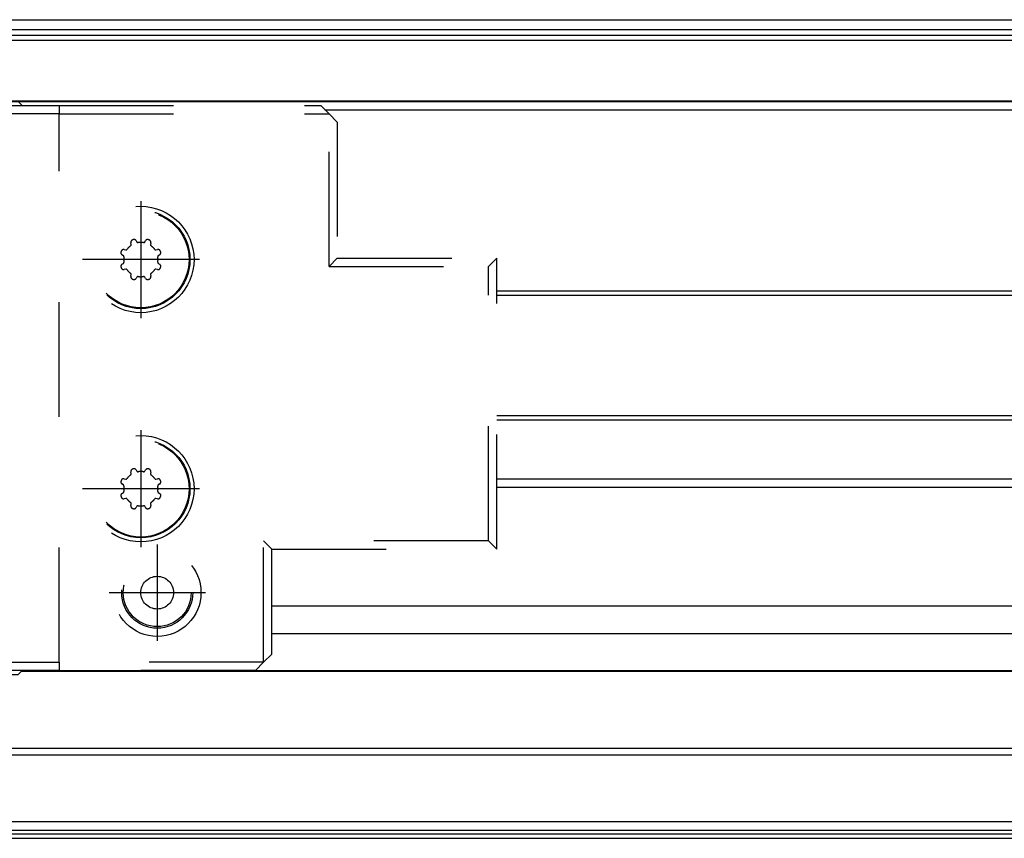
# Model space of a CAD drawing. Header units: millimetres. Extents: x -235 to 4016, y -109 to 485.
# Tile 25 of 44: x 358 to 418, y 337 to 387. Entities that reach past the tile are written whole.
import ezdxf

# ---------------------------------------------------------------- set-up
doc = ezdxf.new("R2010")
doc.units = ezdxf.units.MM
doc.linetypes.add('DASHED', pattern=[15, 7, -8])
doc.linetypes.add('DOT_CENTER', pattern=[14, 12, -1, 0, -1])
doc.layers.add('1', color=7, linetype='Continuous')

# ---------------------------------------------------------------- blocks, each defined once
blk = doc.blocks.new('Li-28_PERFIL__43', base_point=(-67.57254104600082, 337.1000034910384))
at = {"color": 7, "linetype": 'Continuous'}
for p, q in [((273.2598123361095, 387.1029444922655), (477.4274589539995, 387.1029444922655)), ((273.2712036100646, 387.0858566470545), (477.4274589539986, 387.0858566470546)), ((477.4274589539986, 386.4818603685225), (273.6738677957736, 386.4818603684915)), ((273.8906657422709, 386.1566634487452), (477.4274589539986, 386.1566634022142)), ((477.4274589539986, 385.831734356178), (274.1072851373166, 385.8317343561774)), ((477.4274589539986, 382.1205082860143), (273.2734820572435, 382.1205082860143)), ((357.9274589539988, 382.102944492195), (477.4274589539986, 382.1029444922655)), ((376.6781488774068, 381.6029444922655), (464.4274589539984, 381.6029444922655)), ((387.1731500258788, 370.5359571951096), (464.4274589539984, 370.5359571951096)), ((387.1731500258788, 370.2859571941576), (464.4274589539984, 370.2859571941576)), ((387.1731500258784, 362.919931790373), (464.4274589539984, 362.919931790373)), ((387.1731500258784, 362.6699317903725), (464.4274589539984, 362.6699317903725)), ((464.4274589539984, 359.0412138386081), (387.1731500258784, 359.0412138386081)), ((387.1731500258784, 358.541213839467), (464.4274589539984, 358.541213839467)), ((464.4274589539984, 351.2748473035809), (373.4274589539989, 351.2748473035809)), ((373.4274589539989, 349.6065085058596), (464.4274589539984, 349.6065085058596)), ((464.4274589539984, 347.2873380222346), (358.1152879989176, 347.2907735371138)), ((464.4274589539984, 347.3201804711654), (358.1446949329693, 347.3201804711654)), ((274.9274589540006, 342.6014736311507), (464.4274589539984, 342.605462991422)), ((464.4274589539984, 342.1719908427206), (274.6411370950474, 342.1719908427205)), ((464.4274589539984, 338.1029435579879), (273.9264790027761, 338.1029435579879)), ((357.077458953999, 337.6000856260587), (388.0524589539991, 337.6000856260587)), ((388.0524589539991, 337.6000856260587), (390.9274589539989, 337.6003029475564)), ((390.9274589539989, 337.6003029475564), (393.8024589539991, 337.6000856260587)), ((393.8024589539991, 337.6000856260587), (394.7274589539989, 337.600516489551)), ((394.7274589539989, 337.600516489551), (402.7274589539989, 337.6005164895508)), ((402.7274589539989, 337.6005164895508), (457.4485267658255, 337.6029435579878)), ((477.4274589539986, 337.3529435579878), (274.4264790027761, 337.3529435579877)), ((348.7274589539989, 337.1000034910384), (394.7274589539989, 337.1000034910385)), ((394.7274589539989, 337.1000034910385), (477.4274589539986, 337.1029435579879))]:
    blk.add_line(p, q, dxfattribs=at)
at = {"color": 2, "linetype": 'DASHED'}
blk.add_line((464.4274589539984, 347.3070422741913), (358.1299605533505, 347.3054460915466), dxfattribs=at)
blk = doc.blocks.new('CABEZA_1__44', base_point=(283.4253044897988, 347.1029444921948))
at = {"color": 2, "linetype": 'DASHED'}
for p, q in [((283.9253044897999, 381.3529444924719), (284.4253044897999, 381.8529444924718)), ((284.4253044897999, 381.8529444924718), (296.4263817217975, 381.8529444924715)), ((296.4263817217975, 381.8529444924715), (298.6774589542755, 381.8529444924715)), ((296.4263817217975, 381.3529444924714), (296.4263817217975, 381.8529444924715)), ((298.9274589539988, 382.1029444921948), (298.6774589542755, 381.8529444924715)), ((298.6774589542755, 381.8529444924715), (318.177458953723, 381.8529444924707)), ((298.9274589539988, 382.1029444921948), (305.3658937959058, 382.1029444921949)), ((305.3658937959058, 382.1029444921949), (311.4890241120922, 382.102944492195)), ((311.4890241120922, 382.102944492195), (317.9274589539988, 382.1029444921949)), ((318.177458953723, 381.8529444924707), (317.9274589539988, 382.1029444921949)), ((318.177458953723, 381.8529444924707), (338.6774589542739, 381.85294449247)), ((338.9274589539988, 382.102944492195), (338.6774589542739, 381.85294449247)), ((338.6774589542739, 381.85294449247), (358.1774589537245, 381.8529444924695)), ((338.9274589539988, 382.102944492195), (345.3658937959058, 382.1029444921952)), ((345.3658937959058, 382.1029444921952), (351.4890241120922, 382.1029444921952)), ((351.4890241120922, 382.1029444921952), (357.9274589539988, 382.102944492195)), ((358.1774589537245, 381.8529444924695), (357.9274589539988, 382.102944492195)), ((358.1774589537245, 381.8529444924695), (360.4253044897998, 381.8529444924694)), ((360.4253044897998, 381.8529444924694), (376.4281488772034, 381.8529444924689)), ((360.4253044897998, 381.8529444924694), (360.4253044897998, 381.3529444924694)), ((376.4281488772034, 381.8529444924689), (376.9281488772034, 381.3529444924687)), ((283.4253044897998, 380.8529444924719), (283.9253044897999, 381.3529444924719)), ((296.4263817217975, 381.3529444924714), (283.9253044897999, 381.3529444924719)), ((283.9253044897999, 381.3529444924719), (283.9253044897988, 347.8529444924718)), ((296.4263817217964, 347.8529444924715), (296.4263817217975, 381.3529444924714)), ((360.4253044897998, 381.3529444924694), (296.4263817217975, 381.3529444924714)), ((360.4253044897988, 347.8529444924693), (360.4253044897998, 381.3529444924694)), ((360.4253044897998, 381.3529444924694), (376.9281488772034, 381.3529444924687)), ((377.4281488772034, 380.8529444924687), (376.9281488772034, 381.3529444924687)), ((376.9281488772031, 372.0357888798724), (376.9281488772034, 381.3529444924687)), ((283.4253044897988, 348.3529444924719), (283.4253044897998, 380.8529444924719)), ((377.4281488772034, 380.8529444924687), (377.4281488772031, 372.5357888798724)), ((364.8360812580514, 373.3747427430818), (364.8144055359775, 373.4725156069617)), ((365.1363296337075, 373.6058609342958), (365.1901384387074, 373.5213980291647)), ((365.6604705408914, 373.5213980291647), (365.7142793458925, 373.6058609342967)), ((366.0362034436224, 373.4725156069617), (366.0145277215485, 373.3747427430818)), ((364.3568509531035, 372.6881105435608), (364.2723880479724, 372.7419193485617)), ((364.4057333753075, 373.0638434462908), (364.5035062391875, 373.0421677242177)), ((366.3471027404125, 373.0421677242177), (366.4448756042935, 373.0638434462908)), ((366.5782209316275, 372.7419193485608), (366.4937580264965, 372.6881105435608)), ((377.4281488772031, 372.5357888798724), (376.9281488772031, 372.0357888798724)), ((377.4281488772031, 372.5357888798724), (387.1731500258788, 372.535788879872)), ((387.1731500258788, 372.535788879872), (386.6731500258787, 372.035788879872)), ((387.1731500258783, 354.770100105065), (387.1731500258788, 372.535788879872)), ((291.1374068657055, 371.9058609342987), (291.1912156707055, 371.8213980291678)), ((291.6615477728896, 371.8213980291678), (291.7153565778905, 371.9058609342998)), ((364.2723880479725, 372.1639696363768), (364.3568509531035, 372.2177784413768)), ((366.4937580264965, 372.2177784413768), (366.5782209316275, 372.1639696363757)), ((376.9281488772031, 372.0357888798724), (386.6731500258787, 372.035788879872)), ((386.6731500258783, 355.270100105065), (386.6731500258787, 372.035788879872)), ((290.4068106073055, 371.3638434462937), (290.5045834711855, 371.3421677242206)), ((290.8371584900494, 371.6747427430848), (290.8154827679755, 371.7725156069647)), ((292.0372806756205, 371.7725156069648), (292.0156049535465, 371.6747427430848)), ((292.3481799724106, 371.3421677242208), (292.4459528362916, 371.3638434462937)), ((364.5035062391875, 371.8637212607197), (364.4057333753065, 371.8420455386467)), ((364.8144055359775, 371.4333733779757), (364.8360812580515, 371.5311462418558)), ((365.1901384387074, 371.3844909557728), (365.1363296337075, 371.3000280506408)), ((365.7142793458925, 371.3000280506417), (365.6604705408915, 371.3844909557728)), ((366.0145277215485, 371.5311462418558), (366.0362034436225, 371.4333733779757)), ((366.4448756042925, 371.8420455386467), (366.3471027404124, 371.8637212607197)), ((290.3579281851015, 370.9881105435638), (290.2734652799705, 371.0419193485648)), ((292.5792981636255, 371.0419193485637), (292.4948352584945, 370.9881105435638)), ((290.2734652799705, 370.4639696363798), (290.3579281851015, 370.5177784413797)), ((290.5045834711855, 370.1637212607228), (290.4068106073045, 370.1420455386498)), ((292.4459528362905, 370.1420455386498), (292.3481799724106, 370.1637212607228)), ((292.4948352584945, 370.5177784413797), (292.5792981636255, 370.4639696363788)), ((290.8154827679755, 369.7333733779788), (290.8371584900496, 369.8311462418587)), ((291.1912156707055, 369.6844909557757), (291.1374068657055, 369.6000280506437)), ((291.7153565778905, 369.6000280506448), (291.6615477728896, 369.6844909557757)), ((292.0156049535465, 369.8311462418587), (292.0372806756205, 369.7333733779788)), ((364.8360812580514, 359.3747427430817), (364.8144055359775, 359.4725156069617)), ((365.1363296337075, 359.6058609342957), (365.1901384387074, 359.5213980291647)), ((365.6604705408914, 359.5213980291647), (365.7142793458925, 359.6058609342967)), ((366.0362034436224, 359.4725156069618), (366.0145277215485, 359.3747427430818)), ((364.3568509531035, 358.6881105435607), (364.2723880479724, 358.7419193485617)), ((364.4057333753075, 359.0638434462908), (364.5035062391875, 359.0421677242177)), ((366.3471027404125, 359.0421677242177), (366.4448756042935, 359.0638434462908)), ((366.5782209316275, 358.7419193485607), (366.4937580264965, 358.6881105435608)), ((364.2723880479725, 358.1639696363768), (364.3568509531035, 358.2177784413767)), ((366.4937580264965, 358.2177784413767), (366.5782209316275, 358.1639696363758)), ((290.8360812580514, 357.6747427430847), (290.8144055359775, 357.7725156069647)), ((291.1363296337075, 357.9058609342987), (291.1901384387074, 357.8213980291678)), ((291.6604705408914, 357.8213980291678), (291.7142793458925, 357.9058609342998)), ((292.0362034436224, 357.7725156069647), (292.0145277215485, 357.6747427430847)), ((364.5035062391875, 357.8637212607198), (364.4057333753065, 357.8420455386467)), ((364.8144055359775, 357.4333733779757), (364.8360812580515, 357.5311462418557)), ((366.0145277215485, 357.5311462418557), (366.0362034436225, 357.4333733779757)), ((366.4448756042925, 357.8420455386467), (366.3471027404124, 357.8637212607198)), ((290.3568509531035, 356.9881105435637), (290.2723880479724, 357.0419193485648)), ((290.4057333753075, 357.3638434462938), (290.5035062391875, 357.3421677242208)), ((292.3471027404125, 357.3421677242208), (292.4448756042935, 357.3638434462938)), ((292.5782209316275, 357.0419193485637), (292.4937580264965, 356.9881105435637)), ((365.1901384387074, 357.3844909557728), (365.1363296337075, 357.3000280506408)), ((365.7142793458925, 357.3000280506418), (365.6604705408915, 357.3844909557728)), ((290.2723880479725, 356.4639696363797), (290.3568509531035, 356.5177784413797)), ((292.4937580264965, 356.5177784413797), (292.5782209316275, 356.4639696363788)), ((290.5035062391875, 356.1637212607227), (290.4057333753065, 356.1420455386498)), ((290.8144055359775, 355.7333733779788), (290.8360812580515, 355.8311462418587)), ((291.1901384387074, 355.6844909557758), (291.1363296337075, 355.6000280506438)), ((291.7142793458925, 355.6000280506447), (291.6604705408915, 355.6844909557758)), ((292.0145277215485, 355.8311462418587), (292.0362034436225, 355.7333733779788)), ((292.4448756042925, 356.1420455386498), (292.3471027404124, 356.1637212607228)), ((372.9253044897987, 347.852944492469), (372.925304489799, 355.2701001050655)), ((372.925304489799, 355.2701001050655), (373.427458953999, 354.7701001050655)), ((386.6731500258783, 355.270100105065), (372.925304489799, 355.2701001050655)), ((387.1731500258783, 354.770100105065), (386.6731500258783, 355.270100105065)), ((373.427458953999, 348.6029444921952), (373.427458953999, 354.7701001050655)), ((373.427458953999, 354.7701001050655), (387.1731500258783, 354.770100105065)), ((373.4253044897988, 348.352944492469), (373.427458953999, 348.6029444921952)), ((283.9253044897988, 347.8529444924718), (283.4253044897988, 348.3529444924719)), ((283.9253044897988, 347.8529444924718), (284.4253044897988, 347.3529444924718)), ((296.4263817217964, 347.8529444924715), (283.9253044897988, 347.8529444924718)), ((296.4263817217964, 347.8529444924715), (296.4263817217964, 347.3529444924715)), ((296.4263817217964, 347.8529444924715), (360.4253044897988, 347.8529444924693)), ((372.9253044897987, 347.852944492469), (360.4253044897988, 347.8529444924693)), ((360.4253044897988, 347.8529444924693), (360.4253044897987, 347.3529444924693)), ((372.9253044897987, 347.852944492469), (372.4253044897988, 347.3529444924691)), ((372.9253044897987, 347.852944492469), (373.4253044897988, 348.352944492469)), ((284.4253044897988, 347.3529444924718), (296.4263817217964, 347.3529444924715)), ((298.6774589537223, 347.3529444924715), (296.4263817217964, 347.3529444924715)), ((318.177458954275, 347.3529444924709), (298.6774589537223, 347.3529444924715)), ((298.6774589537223, 347.3529444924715), (298.9274589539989, 347.1029444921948)), ((317.927458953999, 347.1029444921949), (318.177458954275, 347.3529444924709)), ((338.6774589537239, 347.3529444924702), (318.177458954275, 347.3529444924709)), ((338.6774589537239, 347.3529444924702), (338.927458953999, 347.102944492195)), ((358.1774589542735, 347.3529444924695), (338.6774589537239, 347.3529444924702)), ((358.1774589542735, 347.3529444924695), (357.927458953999, 347.1029444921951)), ((360.4253044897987, 347.3529444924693), (358.1774589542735, 347.3529444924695)), ((372.4253044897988, 347.3529444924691), (360.4253044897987, 347.3529444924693)), ((298.9274589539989, 347.1029444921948), (317.927458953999, 347.1029444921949)), ((338.927458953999, 347.102944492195), (357.927458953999, 347.1029444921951))]:
    blk.add_line(p, q, dxfattribs=at)
for centre, radius in [((290.4253044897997, 377.1029444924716), 2.6790185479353), ((290.4253044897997, 377.1029444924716), 2.171034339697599), ((290.4253044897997, 377.1029444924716), 2.074999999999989), ((290.4253044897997, 377.1029444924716), 0.9999999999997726), ((365.4253044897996, 372.4529444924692), 3.25), ((365.4253044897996, 372.4529444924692), 3), ((365.4253044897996, 372.4529444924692), 2.948945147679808), ((291.4263817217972, 370.7529444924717), 3.25), ((291.4263817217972, 370.7529444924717), 3), ((291.4263817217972, 370.7529444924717), 2.948945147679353), ((365.4253044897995, 358.4529444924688), 3.250000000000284), ((365.4253044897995, 358.4529444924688), 3.000000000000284), ((365.4253044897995, 358.4529444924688), 2.94894514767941), ((291.4253044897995, 356.7529444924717), 3.250000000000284), ((291.4253044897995, 356.7529444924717), 2.999999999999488), ((291.4253044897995, 356.7529444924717), 2.948945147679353), ((366.4253044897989, 352.1029444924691), 2.675000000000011), ((366.4253044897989, 352.1029444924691), 2.171031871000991), ((366.4253044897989, 352.1029444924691), 2.075000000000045), ((366.4253044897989, 352.1029444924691), 0.9999999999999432)]:
    blk.add_circle(centre, radius, dxfattribs=at)
for centre, radius, start, end in [((365.4253044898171, 372.4529444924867), 1.049999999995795, 125.9522396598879, 144.0477603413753), ((364.7677405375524, 373.3595919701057), 0.0700000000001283, 305.9522396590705, 0), ((364.9608499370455, 373.5049815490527), 0.1500000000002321, 113.8205556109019, 192.5000000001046), ((365.4253044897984, 372.4529444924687), 1.29999999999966, 111.1794443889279, 113.8205556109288), ((365.0098209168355, 373.5252659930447), 0.1500000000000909, 90, 111.1794443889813), ((365.0098209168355, 373.5252659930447), 0.149999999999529, 32.49999999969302, 90), ((365.2491758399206, 373.559009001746), 0.0700000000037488, 212.4999999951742, 279.0477603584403), ((365.4253044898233, 372.4529444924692), 1.04999999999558, 80.95223965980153, 99.04776034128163), ((365.6014331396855, 373.5590090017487), 0.0699999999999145, 260.9522396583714, 327.4999999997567), ((365.8407880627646, 373.5252659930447), 0.1499999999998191, 68.82055561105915, 147.5000000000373), ((365.4253044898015, 372.4529444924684), 1.299999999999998, 66.17944438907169, 68.82055561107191), ((365.8897590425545, 373.5049815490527), 0.1500000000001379, 45.0000000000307, 66.1794443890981), ((365.8897590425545, 373.5049815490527), 0.1499999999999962, 347.4999999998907, 45.0000000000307), ((366.0828684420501, 373.3595919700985), 0.0700000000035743, 179.9999999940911, 234.0477603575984), ((365.425304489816, 372.4529444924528), 1.049999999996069, 35.95223965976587, 54.04776034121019), ((364.3529829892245, 372.8684280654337), 0.1499999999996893, 158.8205556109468, 237.5000000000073), ((365.4253044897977, 372.4529444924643), 1.299999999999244, 156.1794443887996, 158.820555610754), ((364.3732674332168, 372.9173990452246), 0.1499999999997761, 135.0000000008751, 156.1794443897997), ((364.3732674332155, 372.9173990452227), 0.1500000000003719, 77.4999999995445, 135), ((364.3192399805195, 372.6290731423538), 0.0699999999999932, 0, 57.50000000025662), ((365.4253044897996, 372.4529444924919), 1.049999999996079, 170.9522396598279, 189.0477603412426), ((364.5186570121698, 373.1105084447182), 0.070000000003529, 257.4999999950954, 324.0477603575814), ((366.3319519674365, 373.1105084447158), 0.0700000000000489, 215.9522396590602, 282.5000000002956), ((366.4773415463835, 372.9173990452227), 0.1500000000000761, 23.82055561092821, 102.4999999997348), ((366.5313689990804, 372.6290731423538), 0.0699999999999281, 122.4999999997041, 180), ((365.4253044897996, 372.4529444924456), 1.049999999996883, 350.9522396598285, 9.04776034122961), ((366.4976259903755, 372.8684280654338), 0.1500000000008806, 302.499999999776, 0), ((365.4253044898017, 372.4529444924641), 1.300000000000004, 21.17944438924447, 23.82055561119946), ((366.4976259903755, 372.8684280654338), 0.1499999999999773, 0, 21.17944438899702), ((290.9619271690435, 371.8049815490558), 0.1500000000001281, 113.8205556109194, 192.5000000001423), ((291.4263817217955, 370.752944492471), 1.300000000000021, 111.1794443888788, 113.820555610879), ((291.0108981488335, 371.8252659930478), 0.1499999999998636, 90, 111.179444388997), ((291.0108981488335, 371.8252659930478), 0.1499999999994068, 32.49999999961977, 90), ((291.8418652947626, 371.8252659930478), 0.1499999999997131, 68.82055561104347, 147.500000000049), ((291.4263817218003, 370.7529444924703), 1.300000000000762, 66.17944438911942, 68.82055561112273), ((291.8908362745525, 371.8049815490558), 0.1500000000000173, 44.99999999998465, 66.17944438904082), ((291.8908362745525, 371.8049815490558), 0.1500000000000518, 347.4999999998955, 44.99999999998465), ((364.3529829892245, 372.0374609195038), 0.15000000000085, 122.4999999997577, 180), ((364.3529829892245, 372.0374609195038), 0.1500000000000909, 180, 201.1794443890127), ((365.4253044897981, 372.4529444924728), 1.299999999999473, 201.1794443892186, 203.8205556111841), ((364.3732674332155, 371.9884899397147), 0.149999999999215, 203.8205556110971, 282.5000000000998), ((364.3192399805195, 372.2768158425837), 0.0699999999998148, 302.4999999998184, 0), ((366.5313689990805, 372.2768158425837), 0.0699999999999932, 180, 237.5000000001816), ((366.4976259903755, 372.0374609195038), 0.1499999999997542, 338.820555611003, 57.50000000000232), ((366.4773415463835, 371.9884899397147), 0.1499999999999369, 315.0000000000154, 336.1794443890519), ((365.4253044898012, 372.4529444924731), 1.300000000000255, 336.1794443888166, 338.8205556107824), ((290.3743446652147, 371.2173990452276), 0.1499999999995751, 135.0000000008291, 156.1794443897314), ((290.3743446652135, 371.2173990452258), 0.1500000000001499, 77.4999999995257, 135.0000000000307), ((290.5197342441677, 371.4105084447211), 0.0700000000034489, 257.4999999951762, 324.0477603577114), ((291.4263817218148, 370.7529444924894), 1.049999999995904, 125.9522396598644, 144.0477603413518), ((290.7688177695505, 371.6595919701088), 0.0700000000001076, 305.9522396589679, 0), ((291.2502530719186, 371.8590090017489), 0.0700000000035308, 212.4999999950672, 279.0477603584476), ((291.4263817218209, 370.7529444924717), 1.049999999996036, 80.9522396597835, 99.04776034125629), ((291.6025103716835, 371.8590090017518), 0.0700000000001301, 260.9522396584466, 327.4999999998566), ((292.0839456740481, 371.6595919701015), 0.0700000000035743, 179.999999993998, 234.0477603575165), ((291.4263817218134, 370.7529444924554), 1.049999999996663, 35.9522396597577, 54.04776034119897), ((292.3330291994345, 371.4105084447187), 0.0700000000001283, 215.9522396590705, 282.5000000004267), ((292.4784187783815, 371.2173990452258), 0.1500000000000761, 23.82055561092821, 102.4999999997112), ((364.5186570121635, 371.7953805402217), 0.0699999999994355, 35.95223965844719, 102.5000000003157), ((365.4253044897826, 372.4529444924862), 1.04999999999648, 215.9522396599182, 234.0477603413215), ((364.7677405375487, 371.5462970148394), 0.0700000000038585, 359.9999999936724, 54.04776035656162), ((364.9608499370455, 371.4009074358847), 0.1500000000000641, 167.4999999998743, 224.999999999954), ((364.9608499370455, 371.4009074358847), 0.1499999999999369, 224.999999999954, 246.179444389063), ((365.0098209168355, 371.3806229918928), 0.1499999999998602, 248.8205556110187, 327.500000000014), ((365.2491758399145, 371.3468799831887), 0.0699999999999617, 80.95223965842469, 147.5000000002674), ((365.4253044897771, 372.4529444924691), 1.049999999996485, 260.9522396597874, 279.0477603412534), ((365.6014331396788, 371.3468799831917), 0.0700000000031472, 32.49999999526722, 99.04776035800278), ((365.8407880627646, 371.3806229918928), 0.1499999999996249, 212.4999999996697, 270), ((365.8897590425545, 371.4009074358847), 0.1500000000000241, 293.820555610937, 12.50000000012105), ((366.0828684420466, 371.5462970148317), 0.0699999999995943, 125.9522396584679, 180), ((365.4253044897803, 372.4529444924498), 1.04999999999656, 305.95223966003, 324.0477603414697), ((366.3319519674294, 371.795380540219), 0.0700000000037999, 77.49999999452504, 144.0477603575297), ((366.4773415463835, 371.9884899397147), 0.1500000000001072, 257.4999999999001, 315.0000000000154), ((290.3540602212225, 371.1684280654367), 0.1499999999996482, 158.8205556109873, 237.4999999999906), ((291.4263817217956, 370.7529444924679), 1.299999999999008, 156.1794443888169, 158.8205556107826), ((290.3203172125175, 370.9290731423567), 0.0699999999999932, 0, 57.50000000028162), ((291.4263817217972, 370.7529444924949), 1.049999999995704, 170.9522396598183, 189.0477603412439), ((292.5324462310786, 370.9290731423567), 0.0700000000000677, 122.4999999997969, 180), ((291.4263817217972, 370.7529444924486), 1.049999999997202, 350.9522396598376, 9.04776034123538), ((292.4987032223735, 371.1684280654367), 0.1500000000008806, 302.499999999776, 0), ((291.426381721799, 370.7529444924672), 1.300000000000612, 21.17944438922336, 23.8205556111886), ((292.4987032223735, 371.1684280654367), 0.1500000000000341, 0, 21.17944438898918), ((365.4253044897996, 372.4529444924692), 1.300000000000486, 246.1794443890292, 248.8205556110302), ((365.8407880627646, 371.3806229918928), 0.1500000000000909, 270, 291.1794443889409), ((365.4253044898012, 372.4529444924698), 1.300000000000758, 291.179444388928, 293.8205556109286), ((290.3540602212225, 370.3374609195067), 0.1500000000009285, 122.4999999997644, 180), ((290.3540602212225, 370.3374609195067), 0.1499999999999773, 180, 201.1794443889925), ((291.4263817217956, 370.7529444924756), 1.299999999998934, 201.1794443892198, 203.8205556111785), ((290.3743446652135, 370.2884899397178), 0.1499999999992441, 203.8205556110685, 282.5000000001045), ((290.3203172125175, 370.5768158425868), 0.0700000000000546, 302.4999999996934, 0), ((290.5197342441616, 370.0953805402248), 0.0699999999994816, 35.95223965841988, 102.5000000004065), ((291.4263817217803, 370.7529444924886), 1.049999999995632, 215.9522396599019, 234.0477603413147), ((291.4263817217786, 370.7529444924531), 1.049999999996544, 305.9522396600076, 324.0477603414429), ((292.3330291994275, 370.0953805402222), 0.070000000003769, 77.49999999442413, 144.047760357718), ((292.4784187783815, 370.2884899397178), 0.1500000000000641, 257.4999999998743, 315), ((292.5324462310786, 370.5768158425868), 0.0700000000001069, 180, 237.5000000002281), ((292.4987032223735, 370.3374609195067), 0.1499999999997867, 338.8205556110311, 57.50000000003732), ((292.4784187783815, 370.2884899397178), 0.1500000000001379, 315, 336.1794443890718), ((291.426381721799, 370.7529444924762), 1.300000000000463, 336.1794443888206, 338.820555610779), ((290.7688177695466, 369.8462970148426), 0.0700000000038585, 359.9999999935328, 54.04776035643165), ((290.9619271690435, 369.7009074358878), 0.1500000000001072, 167.4999999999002, 225.0000000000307), ((290.9619271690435, 369.7009074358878), 0.1500000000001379, 225.0000000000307, 246.1794443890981), ((291.4263817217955, 370.7529444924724), 1.299999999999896, 246.1794443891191, 248.8205556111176), ((291.0108981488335, 369.6806229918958), 0.1499999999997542, 248.8205556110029, 327.4999999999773), ((291.2502530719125, 369.6468799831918), 0.0700000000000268, 80.95223965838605, 147.5000000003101), ((291.4263817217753, 370.7529444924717), 1.049999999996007, 260.9522396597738, 279.0477603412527), ((291.6025103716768, 369.6468799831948), 0.0700000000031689, 32.49999999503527, 99.0477603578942), ((291.8418652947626, 369.6806229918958), 0.1499999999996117, 212.4999999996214, 270), ((291.8418652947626, 369.6806229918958), 0.1499999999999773, 270, 291.1794443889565), ((291.4263817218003, 370.752944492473), 1.300000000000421, 291.1794443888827, 293.8205556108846), ((291.8908362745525, 369.7009074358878), 0.150000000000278, 293.8205556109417, 12.50000000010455), ((292.0839456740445, 369.8462970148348), 0.0699999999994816, 125.9522396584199, 180), ((365.425304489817, 358.4529444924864), 1.049999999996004, 125.9522396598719, 144.0477603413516), ((364.7677405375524, 359.3595919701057), 0.0700000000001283, 305.9522396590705, 0), ((364.9608499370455, 359.5049815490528), 0.1500000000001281, 113.8205556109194, 192.5000000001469), ((365.4253044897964, 358.4529444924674), 1.300000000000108, 111.1794443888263, 113.8205556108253), ((365.0098209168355, 359.5252659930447), 0.1500000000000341, 90, 111.1794443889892), ((365.0098209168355, 359.5252659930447), 0.1499999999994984, 32.49999999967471, 90), ((365.2491758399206, 359.5590090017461), 0.0700000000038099, 212.4999999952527, 279.0477603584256), ((365.4253044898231, 358.4529444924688), 1.049999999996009, 80.9522396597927, 99.04776034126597), ((365.6014331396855, 359.5590090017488), 0.0700000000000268, 260.9522396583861, 327.4999999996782), ((365.8407880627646, 359.5252659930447), 0.1499999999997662, 68.82055561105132, 147.5000000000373), ((365.4253044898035, 358.4529444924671), 1.300000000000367, 66.17944438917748, 68.82055561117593), ((365.8897590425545, 359.5049815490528), 0.1500000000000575, 45, 66.17944438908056), ((365.8897590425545, 359.5049815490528), 0.1499999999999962, 347.4999999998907, 45), ((366.0828684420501, 359.3595919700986), 0.0700000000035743, 179.9999999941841, 234.0477603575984), ((365.4253044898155, 358.4529444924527), 1.049999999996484, 35.95223965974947, 54.04776034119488), ((364.3529829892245, 358.8684280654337), 0.1499999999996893, 158.8205556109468, 237.5000000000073), ((365.4253044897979, 358.4529444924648), 1.299999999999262, 156.1794443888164, 158.8205556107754), ((364.3732674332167, 358.9173990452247), 0.1499999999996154, 135.0000000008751, 156.1794443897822), ((364.3732674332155, 358.9173990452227), 0.1500000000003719, 77.4999999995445, 135), ((364.3192399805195, 358.6290731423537), 0.0699999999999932, 0, 57.50000000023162), ((364.5186570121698, 359.1105084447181), 0.070000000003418, 257.4999999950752, 324.0477603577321), ((366.3319519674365, 359.1105084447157), 0.0700000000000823, 215.9522396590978, 282.5000000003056), ((366.4773415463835, 358.9173990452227), 0.150000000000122, 23.82055561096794, 102.4999999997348), ((366.5313689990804, 358.6290731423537), 0.0699999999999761, 122.4999999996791, 180), ((366.4976259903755, 358.8684280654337), 0.1500000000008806, 302.499999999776, 0), ((365.4253044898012, 358.4529444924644), 1.300000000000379, 21.17944438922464, 23.82055561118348), ((366.4976259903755, 358.8684280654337), 0.1499999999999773, 0, 21.17944438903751), ((364.3529829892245, 358.0374609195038), 0.15000000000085, 122.4999999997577, 180), ((364.3192399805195, 358.2768158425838), 0.0700000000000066, 302.4999999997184, 359.9999999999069), ((365.4253044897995, 358.4529444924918), 1.049999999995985, 170.9522396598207, 189.0477603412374), ((366.5313689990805, 358.2768158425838), 0.0699999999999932, 180, 237.5000000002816), ((365.4253044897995, 358.4529444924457), 1.049999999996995, 350.9522396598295, 9.0477603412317), ((366.4976259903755, 358.0374609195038), 0.1499999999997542, 338.820555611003, 57.500000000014), ((291.4253044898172, 356.7529444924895), 1.049999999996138, 125.9522396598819, 144.0477603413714), ((290.7677405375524, 357.6595919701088), 0.0700000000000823, 305.9522396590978, 0), ((290.9608499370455, 357.8049815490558), 0.1500000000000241, 113.820555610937, 192.5000000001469), ((291.4253044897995, 356.7529444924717), 1.30000000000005, 111.1794443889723, 113.8205556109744), ((291.0098209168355, 357.8252659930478), 0.1499999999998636, 90, 111.179444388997), ((291.0098209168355, 357.8252659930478), 0.1499999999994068, 32.49999999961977, 90), ((291.2491758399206, 357.8590090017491), 0.0700000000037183, 212.499999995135, 279.0477603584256), ((291.4253044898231, 356.7529444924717), 1.049999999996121, 80.95223965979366, 99.04776034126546), ((291.6014331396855, 357.8590090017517), 0.0699999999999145, 260.9522396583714, 327.4999999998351), ((291.8407880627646, 357.8252659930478), 0.1499999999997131, 68.82055561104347, 147.5000000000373), ((291.4253044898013, 356.7529444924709), 1.300000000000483, 66.17944438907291, 68.82055561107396), ((291.8897590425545, 357.8049815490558), 0.1499999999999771, 44.9999999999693, 66.17944438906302), ((291.8897590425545, 357.8049815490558), 0.1500000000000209, 347.4999999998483, 44.9999999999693), ((292.0828684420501, 357.6595919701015), 0.0700000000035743, 179.999999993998, 234.0477603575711), ((291.4253044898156, 356.7529444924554), 1.049999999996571, 35.95223965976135, 54.04776034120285), ((364.3529829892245, 358.0374609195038), 0.1500000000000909, 180, 201.1794443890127), ((365.4253044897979, 358.4529444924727), 1.29999999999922, 201.1794443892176, 203.8205556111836), ((364.3732674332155, 357.9884899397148), 0.149999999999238, 203.820555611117, 282.5000000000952), ((364.5186570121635, 357.7953805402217), 0.0699999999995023, 35.95223965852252, 102.5000000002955), ((365.4253044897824, 358.4529444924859), 1.049999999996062, 215.9522396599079, 234.0477603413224), ((364.7677405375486, 357.5462970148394), 0.0700000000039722, 359.9999999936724, 54.04776035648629), ((366.0828684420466, 357.5462970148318), 0.0699999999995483, 125.9522396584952, 180), ((365.4253044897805, 358.4529444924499), 1.049999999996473, 305.9522396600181, 324.0477603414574), ((366.3319519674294, 357.7953805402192), 0.0700000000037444, 77.49999999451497, 144.0477603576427), ((366.4773415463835, 357.9884899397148), 0.1500000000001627, 257.4999999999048, 315), ((366.4773415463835, 357.9884899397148), 0.1499999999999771, 315, 336.1794443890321), ((365.4253044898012, 358.4529444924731), 1.300000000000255, 336.1794443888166, 338.8205556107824), ((290.3529829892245, 357.1684280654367), 0.1499999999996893, 158.8205556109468, 237.4999999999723), ((291.4253044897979, 356.7529444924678), 1.299999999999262, 156.1794443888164, 158.8205556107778), ((290.3732674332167, 357.2173990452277), 0.1499999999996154, 135.0000000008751, 156.1794443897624), ((290.3732674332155, 357.2173990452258), 0.1500000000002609, 77.49999999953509, 135.0000000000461), ((290.3192399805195, 356.9290731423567), 0.0699999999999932, 0, 57.50000000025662), ((291.4253044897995, 356.7529444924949), 1.049999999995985, 170.9522396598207, 189.0477603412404), ((290.5186570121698, 357.4105084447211), 0.0700000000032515, 257.4999999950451, 324.0477603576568), ((292.3319519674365, 357.4105084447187), 0.0700000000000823, 215.9522396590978, 282.5000000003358), ((292.4773415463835, 357.2173990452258), 0.1500000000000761, 23.82055561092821, 102.4999999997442), ((292.5313689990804, 356.9290731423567), 0.0699999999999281, 122.4999999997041, 180), ((291.4253044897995, 356.7529444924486), 1.049999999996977, 350.9522396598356, 9.0477603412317), ((292.4976259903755, 357.1684280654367), 0.1500000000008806, 302.499999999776, 0), ((291.4253044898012, 356.7529444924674), 1.300000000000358, 21.17944438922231, 23.82055561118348), ((292.4976259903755, 357.1684280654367), 0.1499999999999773, 0, 21.17944438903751), ((364.9608499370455, 357.4009074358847), 0.1500000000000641, 167.4999999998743, 224.9999999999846), ((364.9608499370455, 357.4009074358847), 0.1500000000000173, 224.9999999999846, 246.1794443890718), ((365.4253044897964, 358.4529444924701), 1.300000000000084, 246.1794443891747, 248.8205556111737), ((365.0098209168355, 357.3806229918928), 0.1499999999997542, 248.8205556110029, 327.500000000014), ((365.2491758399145, 357.3468799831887), 0.0699999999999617, 80.95223965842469, 147.5000000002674), ((365.4253044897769, 358.4529444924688), 1.049999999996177, 260.9522396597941, 279.047760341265), ((365.6014331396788, 357.3468799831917), 0.0700000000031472, 32.49999999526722, 99.04776035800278), ((365.8407880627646, 357.3806229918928), 0.1499999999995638, 212.499999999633, 270), ((365.8407880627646, 357.3806229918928), 0.1499999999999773, 270, 291.1794443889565), ((365.4253044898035, 358.4529444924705), 1.300000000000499, 291.1794443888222, 293.8205556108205), ((365.8897590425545, 357.4009074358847), 0.1500000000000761, 293.8205556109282, 12.50000000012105), ((290.3529829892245, 356.3374609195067), 0.15000000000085, 122.4999999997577, 180), ((290.3529829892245, 356.3374609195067), 0.1500000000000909, 180, 201.1794443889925), ((291.4253044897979, 356.7529444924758), 1.299999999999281, 201.1794443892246, 203.8205556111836), ((290.3192399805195, 356.5768158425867), 0.0699999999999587, 302.4999999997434, 0), ((292.5313689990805, 356.5768158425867), 0.0699999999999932, 180, 237.5000000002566), ((292.4976259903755, 356.3374609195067), 0.1499999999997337, 338.8205556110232, 57.50000000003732), ((291.4253044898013, 356.7529444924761), 1.300000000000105, 336.1794443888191, 338.8205556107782), ((290.3732674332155, 356.2884899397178), 0.1499999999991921, 203.8205556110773, 282.5000000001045), ((290.5186570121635, 356.0953805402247), 0.0699999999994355, 35.95223965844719, 102.5000000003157), ((291.4253044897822, 356.752944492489), 1.049999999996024, 215.9522396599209, 234.0477603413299), ((290.7677405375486, 355.8462970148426), 0.0700000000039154, 359.9999999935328, 54.04776035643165), ((290.9608499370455, 355.7009074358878), 0.1500000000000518, 167.4999999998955, 225.0000000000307), ((291.2491758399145, 355.6468799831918), 0.0700000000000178, 80.95223965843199, 147.5000000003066), ((291.4253044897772, 356.7529444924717), 1.049999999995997, 260.9522396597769, 279.0477603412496), ((291.6014331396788, 355.6468799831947), 0.0700000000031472, 32.49999999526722, 99.0477603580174), ((291.8897590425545, 355.7009074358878), 0.1500000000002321, 293.8205556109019, 12.50000000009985), ((292.0828684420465, 355.8462970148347), 0.0699999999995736, 125.9522396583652, 180), ((291.4253044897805, 356.7529444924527), 1.049999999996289, 305.9522396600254, 324.0477603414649), ((292.3319519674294, 356.0953805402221), 0.0700000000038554, 77.4999999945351, 144.047760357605), ((292.4773415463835, 356.2884899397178), 0.1500000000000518, 257.4999999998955, 314.9999999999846), ((292.4773415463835, 356.2884899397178), 0.1500000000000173, 314.9999999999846, 336.1794443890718), ((290.9608499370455, 355.7009074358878), 0.1500000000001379, 225.0000000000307, 246.1794443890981), ((291.4253044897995, 356.7529444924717), 1.300000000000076, 246.1794443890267, 248.8205556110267), ((291.0098209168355, 355.6806229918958), 0.1499999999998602, 248.8205556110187, 327.500000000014), ((291.8407880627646, 355.6806229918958), 0.1499999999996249, 212.4999999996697, 270), ((291.8407880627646, 355.6806229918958), 0.1500000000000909, 270, 291.1794443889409), ((291.4253044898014, 356.7529444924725), 1.300000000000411, 291.1794443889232, 293.8205556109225)]:
    blk.add_arc(centre, radius, start, end, dxfattribs=at)
for points in [[(364.8377405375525, 373.3595919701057), (364.8374639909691, 373.3621170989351), (364.8369108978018, 373.3671673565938), (364.8363578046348, 373.3722176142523), (364.8360812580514, 373.3747427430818)], [(366.0145277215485, 373.3747427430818), (366.014251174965, 373.3722176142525), (366.0136980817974, 373.3671673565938), (366.0131449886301, 373.3621170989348), (366.0128684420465, 373.3595919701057)], [(364.3883690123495, 372.6180651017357), (364.388514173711, 372.6198997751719), (364.3888044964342, 372.6235691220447), (364.3890948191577, 372.6272384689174), (364.3892399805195, 372.6290731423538)], [(366.4613689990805, 372.6290731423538), (366.4615141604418, 372.627238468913), (366.4618044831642, 372.6235691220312), (366.4620948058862, 372.6198997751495), (366.4622399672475, 372.6180651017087)], [(364.3892399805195, 372.2768158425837), (364.3890948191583, 372.2786505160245), (364.388804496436, 372.2823198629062), (364.3885141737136, 372.2859892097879), (364.3883690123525, 372.2878238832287)], [(366.4622399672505, 372.2878238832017), (366.4620948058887, 372.2859892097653), (366.4618044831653, 372.2823198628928), (366.4615141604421, 372.27865051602), (366.4613689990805, 372.2768158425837)], [(290.8388177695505, 371.6595919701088), (290.8385412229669, 371.6621170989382), (290.8379881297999, 371.6671673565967), (290.8374350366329, 371.6722176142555), (290.8371584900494, 371.6747427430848)], [(292.0156049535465, 371.6747427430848), (292.0153284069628, 371.6722176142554), (292.0147753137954, 371.6671673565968), (292.0142222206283, 371.6621170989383), (292.0139456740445, 371.6595919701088)], [(364.8360812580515, 371.5311462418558), (364.8363578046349, 371.5336713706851), (364.8369108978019, 371.5387216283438), (364.837463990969, 371.5437718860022), (364.8377405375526, 371.5462970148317)], [(366.0128684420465, 371.5462970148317), (366.0131449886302, 371.5437718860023), (366.0136980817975, 371.5387216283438), (366.0142511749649, 371.5336713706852), (366.0145277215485, 371.5311462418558)], [(290.3894462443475, 370.9180651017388), (290.3895914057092, 370.9198997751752), (290.3898817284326, 370.9235691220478), (290.3901720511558, 370.9272384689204), (290.3903172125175, 370.9290731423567)], [(292.4624462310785, 370.9290731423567), (292.4625913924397, 370.927238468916), (292.4628817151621, 370.9235691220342), (292.4631720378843, 370.9198997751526), (292.4633171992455, 370.9180651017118)], [(290.3903172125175, 370.5768158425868), (290.3901720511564, 370.5786505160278), (290.389881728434, 370.5823198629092), (290.3895914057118, 370.585989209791), (290.3894462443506, 370.5878238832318)], [(292.4633171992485, 370.5878238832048), (292.4631720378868, 370.5859892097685), (292.4628817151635, 370.5823198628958), (292.4625913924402, 370.5786505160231), (292.4624462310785, 370.5768158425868)], [(290.8371584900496, 369.8311462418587), (290.837435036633, 369.833671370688), (290.8379881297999, 369.8387216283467), (290.838541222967, 369.8437718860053), (290.8388177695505, 369.8462970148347)], [(292.0139456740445, 369.8462970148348), (292.0142222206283, 369.8437718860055), (292.0147753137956, 369.8387216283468), (292.0153284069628, 369.833671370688), (292.0156049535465, 369.8311462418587)], [(364.8377405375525, 359.3595919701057), (364.837463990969, 359.3621170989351), (364.8369108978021, 359.3671673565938), (364.836357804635, 359.3722176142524), (364.8360812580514, 359.3747427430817)], [(366.0145277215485, 359.3747427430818), (366.014251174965, 359.3722176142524), (366.0136980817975, 359.3671673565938), (366.0131449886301, 359.3621170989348), (366.0128684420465, 359.3595919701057)], [(364.3883690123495, 358.6180651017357), (364.388514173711, 358.619899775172), (364.3888044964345, 358.6235691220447), (364.3890948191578, 358.6272384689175), (364.3892399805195, 358.6290731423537)], [(364.3892399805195, 358.2768158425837), (364.3890948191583, 358.2786505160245), (364.388804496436, 358.2823198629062), (364.3885141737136, 358.2859892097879), (364.3883690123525, 358.2878238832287)], [(366.4613689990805, 358.6290731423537), (366.4615141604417, 358.6272384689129), (366.461804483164, 358.6235691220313), (366.4620948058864, 358.6198997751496), (366.4622399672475, 358.6180651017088)], [(366.4622399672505, 358.2878238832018), (366.4620948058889, 358.2859892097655), (366.4618044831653, 358.2823198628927), (366.4615141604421, 358.2786505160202), (366.4613689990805, 358.2768158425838)], [(290.8377405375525, 357.6595919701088), (290.8374639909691, 357.6621170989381), (290.8369108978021, 357.6671673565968), (290.836357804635, 357.6722176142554), (290.8360812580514, 357.6747427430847)], [(292.0145277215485, 357.6747427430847), (292.0142511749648, 357.6722176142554), (292.0136980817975, 357.6671673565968), (292.0131449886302, 357.6621170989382), (292.0128684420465, 357.6595919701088)], [(364.8360812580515, 357.5311462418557), (364.836357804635, 357.5336713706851), (364.8369108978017, 357.5387216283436), (364.837463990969, 357.5437718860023), (364.8377405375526, 357.5462970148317)], [(366.0128684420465, 357.5462970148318), (366.0131449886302, 357.5437718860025), (366.0136980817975, 357.5387216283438), (366.0142511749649, 357.5336713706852), (366.0145277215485, 357.5311462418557)], [(290.3883690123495, 356.9180651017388), (290.3885141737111, 356.9198997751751), (290.3888044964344, 356.9235691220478), (290.3890948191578, 356.9272384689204), (290.3892399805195, 356.9290731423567)], [(292.4613689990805, 356.9290731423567), (292.4615141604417, 356.927238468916), (292.461804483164, 356.9235691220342), (292.4620948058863, 356.9198997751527), (292.4622399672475, 356.9180651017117)], [(290.3892399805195, 356.5768158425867), (290.3890948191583, 356.5786505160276), (290.388804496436, 356.5823198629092), (290.3885141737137, 356.5859892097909), (290.3883690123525, 356.5878238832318)], [(292.4622399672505, 356.5878238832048), (292.4620948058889, 356.5859892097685), (292.4618044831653, 356.5823198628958), (292.4615141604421, 356.5786505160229), (292.4613689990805, 356.5768158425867)], [(290.8360812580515, 355.8311462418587), (290.836357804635, 355.8336713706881), (290.8369108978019, 355.8387216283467), (290.837463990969, 355.8437718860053), (290.8377405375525, 355.8462970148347)], [(292.0128684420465, 355.8462970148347), (292.0131449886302, 355.8437718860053), (292.0136980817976, 355.8387216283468), (292.0142511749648, 355.8336713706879), (292.0145277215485, 355.8311462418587)]]:
    blk.add_open_spline(points, degree=3, dxfattribs=at)
at = {"layer": '1', "color": 2, "linetype": 'DOT_CENTER'}
for p, q in [((290.4253044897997, 380.0498648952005), (290.4253044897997, 374.156024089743)), ((290.4253044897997, 378.2029444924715), (290.4253044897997, 376.0029444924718)), ((293.3722248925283, 377.1029444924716), (287.4783840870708, 377.1029444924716)), ((291.5253044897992, 377.1029444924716), (289.3253044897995, 377.1029444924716)), ((365.4253044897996, 376.0279444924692), (365.4253044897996, 368.8779444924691)), ((291.4263817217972, 374.3279444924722), (291.4263817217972, 367.1779444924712)), ((369.0003044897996, 372.4529444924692), (361.8503044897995, 372.4529444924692)), ((295.0013817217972, 370.7529444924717), (287.8513817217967, 370.7529444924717)), ((365.4253044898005, 362.0279444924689), (365.4253044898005, 354.8779444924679)), ((291.4253044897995, 360.3279444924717), (291.4253044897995, 353.1779444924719)), ((369.000304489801, 358.4529444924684), (361.8503044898, 358.4529444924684)), ((295.0003044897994, 356.7529444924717), (287.8503044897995, 356.7529444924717)), ((366.4253044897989, 355.045444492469), (366.4253044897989, 349.1604444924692)), ((369.3678044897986, 352.1029444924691), (363.4828044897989, 352.1029444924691))]:
    blk.add_line(p, q, dxfattribs=at)
blk = doc.blocks.new('Li-28__47', base_point=(-98.37800600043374, 337.1000034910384))
for name, p in [('Li-28_PERFIL__43', (-67.57254104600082, 337.1000034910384)), ('CABEZA_1__44', (283.4253044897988, 347.1029444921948))]:
    blk.add_blockref(name, p)
blk = doc.blocks.new('E', base_point=(273.0000000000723, 362.1014736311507))
blk.add_blockref('Li-28__47', (-98.37800600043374, 337.1000034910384))

msp = doc.modelspace()

# ---------------------------------------------------------------- block references
msp.add_blockref('E', (273.0000000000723, 362.1014736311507))

doc.saveas('drawing.dxf')
